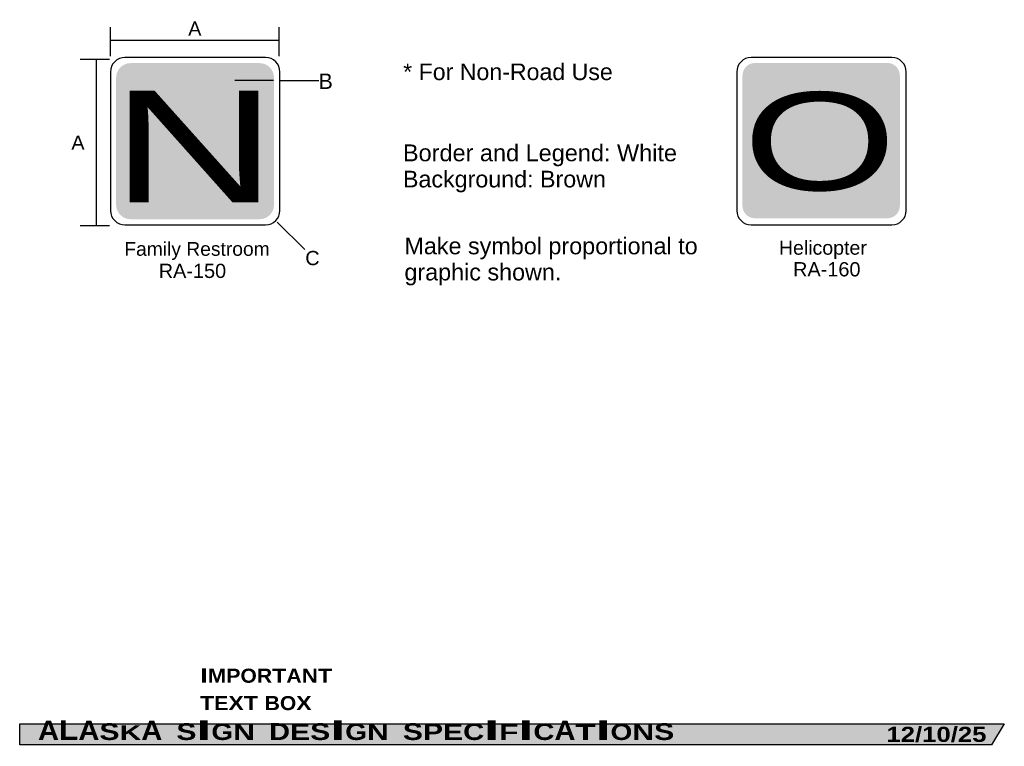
# Model space of a CAD drawing. Header units: feet. Extents: x 0.6 to 7.7, y 0 to 10.2.
# Tile 1 of 5: x 0.6 to 7.7, y 0 to 5.2. Entities that reach past the tile are written whole.
import ezdxf
from ezdxf.enums import TextEntityAlignment as Align

# ---------------------------------------------------------------- set-up
doc = ezdxf.new("R2010")
doc.units = ezdxf.units.FT
doc.header["$MEASUREMENT"] = 0
doc.layers.add('Layer #1', color=7, linetype='Continuous')
doc.layers.add('Sign', color=7, linetype='Continuous')
doc.styles.add('ARIAL', font='arial.ttf')
doc.styles.add('ARIAL BLACK B', font='ariblk.ttf')
doc.styles.add('ARIAL BLACK BI', font='ariblk.ttf')
doc.styles.add('FHWA SERIES RA', font='FHWASeriesRA.ttf')

msp = doc.modelspace()

# ---------------------------------------------------------------- hatches: boundary and pattern name
at = {"layer": 'Layer #1', "true_color": 0x8e4600}
h = msp.add_hatch(color=34, dxfattribs=at)
edge = h.paths.add_edge_path(flags=0)
edge.add_spline(control_points=[(6.3445, 4.899), (6.3445, 4.899), (6.8181, 4.899), (6.8181, 4.899), (6.8667, 4.899), (6.907, 4.8588), (6.907, 4.8088), (6.907, 4.8088), (6.907, 3.8782), (6.907, 3.8782), (6.907, 3.8296), (6.8667, 3.7893), (6.8181, 3.7893), (6.8181, 3.7893), (5.8709, 3.7893), (5.8709, 3.7893), (5.8223, 3.7893), (5.782, 3.8296), (5.782, 3.8782), (5.782, 3.8782), (5.782, 4.8088), (5.782, 4.8088), (5.782, 4.8588), (5.8223, 4.899), (5.8709, 4.899), (5.8709, 4.899), (6.3445, 4.899), (6.3445, 4.899)], knot_values=[0, 0, 0, 0, 1, 1, 1, 2, 2, 2, 3, 3, 3, 4, 4, 4, 5, 5, 5, 6, 6, 6, 7, 7, 7, 8, 8, 8, 9, 9, 9, 9], degree=3, periodic=0)
at = {"layer": 'Sign', "true_color": 0x8e4700}
h = msp.add_hatch(color=34, dxfattribs=at)
edge = h.paths.add_edge_path(flags=0)
edge.add_spline(control_points=[(1.4089, 4.8978), (1.4089, 4.8978), (2.3313, 4.8978), (2.3313, 4.8978), (2.3882, 4.8978), (2.4344, 4.8516), (2.4344, 4.7948), (2.4344, 4.7948), (2.4344, 3.8856), (2.4344, 3.8856), (2.4344, 3.8287), (2.3882, 3.7826), (2.3313, 3.7826), (2.3313, 3.7826), (1.4089, 3.7826), (1.4089, 3.7826), (1.352, 3.7826), (1.3058, 3.8287), (1.3058, 3.8856), (1.3058, 3.8856), (1.3058, 4.7948), (1.3058, 4.7948), (1.3058, 4.8516), (1.352, 4.8978), (1.4089, 4.8978)], knot_values=[0, 0, 0, 0, 1, 1, 1, 2, 2, 2, 3, 3, 3, 4, 4, 4, 5, 5, 5, 6, 6, 6, 7, 7, 7, 8, 8, 8, 8], degree=3, periodic=0)
at = {"layer": 'Sign', "true_color": 0x000000}
msp.add_hatch(color=18, dxfattribs=at).paths.add_polyline_path([(0.6166, 0.1778), (7.6535, 0.1778), (7.5625, 0.0279), (0.6168, 0.0279)], flags=0)

# ---------------------------------------------------------------- linework, layer by layer
at = {"layer": 'Layer #1', "color": 18, "lineweight": -3, "true_color": 0x000000}
for p, q in [((1.2655, 4.9467), (1.2655, 5.155)), ((2.4717, 4.9467), (2.4717, 5.155)), ((1.2658, 5.0613), (2.4709, 5.0613)), ((1.2573, 4.9241), (1.049, 4.9241)), ((1.1627, 4.9224), (1.1627, 3.7344)), ((2.4764, 4.7735), (2.7542, 4.7735)), ((1.2573, 3.7345), (1.049, 3.7345)), ((2.4574, 3.7625), (2.6538, 3.5661))]:
    msp.add_line(p, q, dxfattribs=at)
at = {"layer": 'Layer #1', "color": 7, "lineweight": -3, "true_color": 0xffffff}
msp.add_line((2.4313, 4.7735), (2.1535, 4.7735), dxfattribs=at)
at = {"layer": 'Sign', "color": 250, "lineweight": -3, "true_color": 0x1f1a17}
msp.add_lwpolyline([(0.6166, 0.1778), (7.6535, 0.1778), (7.5625, 0.0279), (0.6168, 0.0279)], close=True, dxfattribs=at)
at = {"layer": 'Sign', "color": 18, "lineweight": -3, "true_color": 0x000000}
for points in [[(1.3689, 4.9379), (1.3689, 4.9379), (2.3734, 4.9379), (2.3734, 4.9379), (2.4303, 4.9379), (2.4765, 4.8918), (2.4765, 4.8349), (2.4765, 4.8349), (2.4765, 3.8455), (2.4765, 3.8455), (2.4765, 3.7886), (2.4303, 3.7424), (2.3734, 3.7424), (2.3734, 3.7424), (1.3689, 3.7424), (1.3689, 3.7424), (1.312, 3.7424), (1.2658, 3.7886), (1.2658, 3.8455), (1.2658, 3.8455), (1.2658, 4.8349), (1.2658, 4.8349), (1.2658, 4.8918), (1.312, 4.9379), (1.3689, 4.9379)], [(5.8448, 4.9379), (5.8448, 4.9379), (6.8493, 4.9379), (6.8493, 4.9379), (6.9062, 4.9379), (6.9524, 4.8918), (6.9524, 4.8349), (6.9524, 4.8349), (6.9524, 3.8455), (6.9524, 3.8455), (6.9524, 3.7886), (6.9062, 3.7424), (6.8493, 3.7424), (6.8493, 3.7424), (5.8448, 3.7424), (5.8448, 3.7424), (5.7879, 3.7424), (5.7417, 3.7886), (5.7417, 3.8455), (5.7417, 3.8455), (5.7417, 4.8349), (5.7417, 4.8349), (5.7417, 4.8918), (5.7879, 4.9379), (5.8448, 4.9379)]]:
    msp.add_open_spline(points, degree=3, knots=[0, 0, 0, 0, 1, 1, 1, 2, 2, 2, 3, 3, 3, 4, 4, 4, 5, 5, 5, 6, 6, 6, 7, 7, 7, 8, 8, 8, 8], dxfattribs=at)

# ---------------------------------------------------------------- texts
at = {"layer": 'Layer #1', "color": 7, "true_color": 0xffffff, "style": 'FHWA SERIES RA'}
for s, height, p, p2 in [('N', 0.7978, (1.2672, 3.9036), (2.4561, 3.9036)), ('O', 0.7003, (5.7847, 3.9893), (6.8833, 3.9893))]:
    msp.add_text(s, height=height, dxfattribs=at).set_placement(p, p2, align=Align.ALIGNED)
at = {"layer": 'Sign', "color": 18, "true_color": 0x000000, "style": 'ARIAL'}
for s, height, p, p2 in [('A', 0.101, (1.821, 5.0944), (1.9153, 5.0944)), ('* For Non-Road Use', 0.11836, (3.3573, 4.7767), (4.8552, 4.7767)), ('B', 0.11, (2.7521, 4.7136), (2.8546, 4.7136)), ('A', 0.101, (0.986, 4.2794), (1.0803, 4.2794)), ('Border and Legend: White', 0.120104, (3.3557, 4.1968), (5.3144, 4.1968)), ('Background: Brown', 0.118985, (3.3557, 4.0101), (4.8063, 4.0101)), ('Family Restroom', 0.098411, (1.3644, 3.5215), (2.4033, 3.5215)), ('Make symbol proportional to', 0.119426, (3.3663, 3.5322), (5.4621, 3.5322)), ('Helicopter', 0.09961, (6.0426, 3.5292), (6.671, 3.5292)), ('C', 0.1016, (2.6578, 3.4546), (2.7603, 3.4546)), ('RA-150', 0.10173, (1.6101, 3.3629), (2.092, 3.3629)), ('graphic shown.', 0.119344, (3.3663, 3.3455), (4.4877, 3.3455)), ('RA-160', 0.10173, (6.1439, 3.3743), (6.6257, 3.3743))]:
    msp.add_text(s, height=height, dxfattribs=at).set_placement(p, p2, align=Align.ALIGNED)
at = {"layer": 'Sign', "color": 7, "true_color": 0xffffff}
for s, height, style, p, p2 in [('I', 0.1022, 'ARIAL BLACK B', (1.9055, 0.4714), (1.9611, 0.4714)), ('M', 0.1001, 'ARIAL BLACK B', (1.9611, 0.4714), (2.093, 0.4714)), ('P', 0.1005, 'ARIAL BLACK B', (2.093, 0.4714), (2.1944, 0.4714)), ('O', 0.1003, 'ARIAL BLACK B', (2.1944, 0.4714), (2.3111, 0.4714)), ('R', 0.1007, 'ARIAL BLACK B', (2.3111, 0.4714), (2.4208, 0.4714)), ('T', 0.1005, 'ARIAL BLACK B', (2.4208, 0.4714), (2.5222, 0.4714)), ('A', 0.1006, 'ARIAL BLACK B', (2.5222, 0.4714), (2.6319, 0.4714)), ('N', 0.1003, 'ARIAL BLACK B', (2.6319, 0.4714), (2.7486, 0.4714)), ('T', 0.1005, 'ARIAL BLACK B', (2.7486, 0.4714), (2.85, 0.4714)), ('T', 0.1005, 'ARIAL BLACK B', (1.9055, 0.2755), (2.0069, 0.2755)), ('E', 0.1005, 'ARIAL BLACK B', (2.0069, 0.2755), (2.1083, 0.2755)), ('X', 0.1007, 'ARIAL BLACK B', (2.1083, 0.2755), (2.218, 0.2755)), ('T', 0.1005, 'ARIAL BLACK B', (2.218, 0.2755), (2.3194, 0.2755)), ('B', 0.101, 'ARIAL BLACK B', (2.3667, 0.2755), (2.4764, 0.2755)), ('O', 0.1003, 'ARIAL BLACK B', (2.4764, 0.2755), (2.593, 0.2755)), ('X', 0.1007, 'ARIAL BLACK B', (2.593, 0.2755), (2.7028, 0.2755)), ('I', 0.14, 'ARIAL BLACK BI', (1.8798, 0.0622), (1.9867, 0.0622)), ('I', 0.14, 'ARIAL BLACK BI', (2.8362, 0.0622), (2.9431, 0.0622)), ('I', 0.14, 'ARIAL BLACK BI', (3.9362, 0.0622), (4.0431, 0.0622)), ('I', 0.14, 'ARIAL BLACK BI', (4.1812, 0.0622), (4.2881, 0.0622)), ('I', 0.14, 'ARIAL BLACK BI', (4.7323, 0.0622), (4.8392, 0.0622)), ('A', 0.1378, 'ARIAL BLACK BI', (0.7476, 0.0622), (0.8978, 0.0622)), ('L', 0.1412, 'ARIAL BLACK BI', (0.8978, 0.0622), (1.0359, 0.0622)), ('A', 0.1378, 'ARIAL BLACK BI', (1.0359, 0.0622), (1.1862, 0.0622)), ('S', 0.1196, 'ARIAL BLACK BI', (1.1862, 0.0622), (1.3298, 0.0622)), ('K', 0.1048, 'ARIAL BLACK BI', (1.3298, 0.0622), (1.4856, 0.0622)), ('A', 0.1378, 'ARIAL BLACK BI', (1.4856, 0.0622), (1.6359, 0.0622)), ('S', 0.1196, 'ARIAL BLACK BI', (1.7362, 0.0622), (1.8798, 0.0622)), ('G', 0.1177, 'ARIAL BLACK BI', (1.9867, 0.0622), (2.1425, 0.0622)), ('N', 0.1113, 'ARIAL BLACK BI', (2.1425, 0.0622), (2.2984, 0.0622)), ('D', 0.1206, 'ARIAL BLACK BI', (2.3987, 0.0622), (2.5489, 0.0622)), ('E', 0.1131, 'ARIAL BLACK BI', (2.5489, 0.0622), (2.6925, 0.0622)), ('S', 0.1196, 'ARIAL BLACK BI', (2.6925, 0.0622), (2.8362, 0.0622)), ('G', 0.1177, 'ARIAL BLACK BI', (2.9431, 0.0622), (3.0989, 0.0622)), ('N', 0.1113, 'ARIAL BLACK BI', (3.0989, 0.0622), (3.2548, 0.0622)), ('S', 0.1196, 'ARIAL BLACK BI', (3.355, 0.0622), (3.4987, 0.0622)), ('P', 0.1163, 'ARIAL BLACK BI', (3.4987, 0.0622), (3.6423, 0.0622)), ('E', 0.1131, 'ARIAL BLACK BI', (3.6423, 0.0622), (3.7859, 0.0622)), ('C', 0.1183, 'ARIAL BLACK BI', (3.7859, 0.0622), (3.9362, 0.0622)), ('F', 0.1143, 'ARIAL BLACK BI', (4.0431, 0.0622), (4.1812, 0.0622)), ('C', 0.1183, 'ARIAL BLACK BI', (4.2881, 0.0622), (4.4384, 0.0622)), ('A', 0.1378, 'ARIAL BLACK BI', (4.4384, 0.0622), (4.5886, 0.0622)), ('T', 0.1095, 'ARIAL BLACK BI', (4.5886, 0.0622), (4.7323, 0.0622)), ('O', 0.1151, 'ARIAL BLACK BI', (4.8392, 0.0622), (4.995, 0.0622)), ('N', 0.1113, 'ARIAL BLACK BI', (4.995, 0.0622), (5.1509, 0.0622)), ('S', 0.1196, 'ARIAL BLACK BI', (5.1509, 0.0622), (5.2945, 0.0622)), ('12/10/25', 0.10825, 'ARIAL BLACK BI', (6.811, 0.0483), (7.526, 0.0483))]:
    msp.add_text(s, height=height, dxfattribs=dict(at, style=style)).set_placement(p, p2, align=Align.ALIGNED)

doc.saveas('drawing.dxf')
